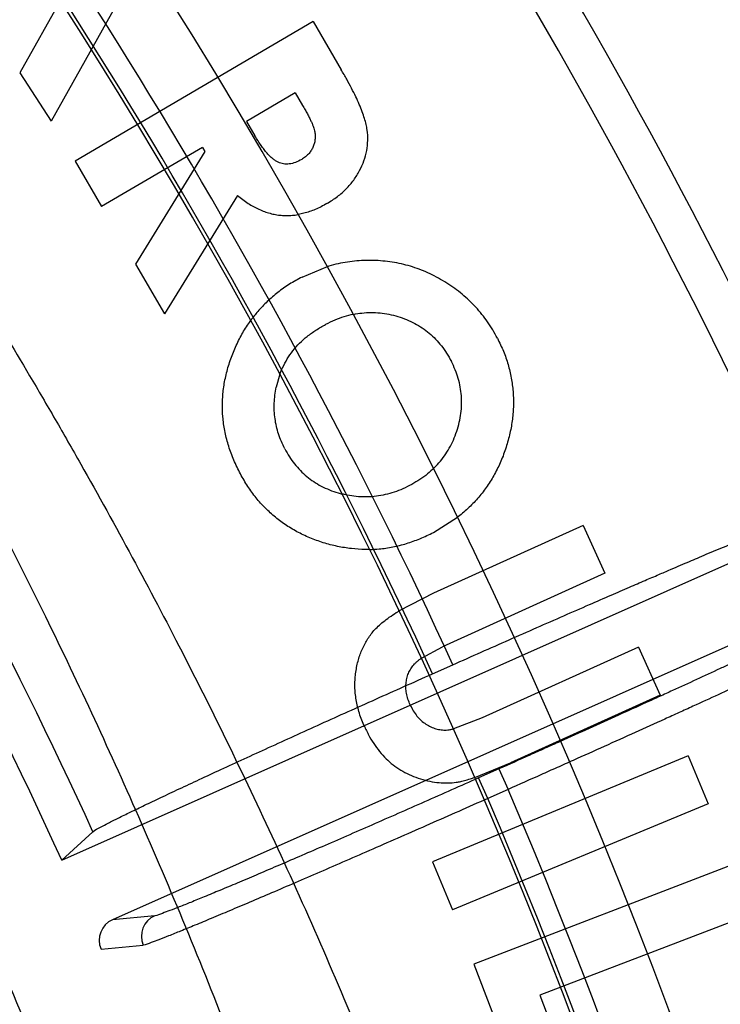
# Model space of a CAD drawing. Header units: millimetres. Extents: x 0 to 297, y 0 to 210.
# Tile 57 of 256: x 143.5594 to 143.6341, y 91.1829 to 91.2879. Entities that reach past the tile are written whole.
import ezdxf

# ---------------------------------------------------------------- set-up
doc = ezdxf.new("R2010")
doc.units = ezdxf.units.MM
doc.header["$LTSCALE"] = 16.335
doc.layers.get('0').update_dxf_attribs({"linetype": 'CONTINUOUS'})
doc.layers.add('01_GLOBAL', color=7, linetype='CONTINUOUS')
doc.layers.add('INTFCLR_144815', color=7, linetype='CONTINUOUS')

msp = doc.modelspace()

# ---------------------------------------------------------------- linework, layer by layer
at = {"color": 7, "linetype": 'Continuous'}
msp.add_circle((144.2368034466, 92.193132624), 3.04, dxfattribs=at)
at = {"color": 9, "linetype": 'Continuous'}
msp.add_arc((144.2368034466, 92.193132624), 3.001038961, 182.9674534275, 267.0325465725, dxfattribs=at)
at = {"layer": '01_GLOBAL', "color": 7, "linetype": 'Continuous'}
msp.add_circle((144.2368034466, 92.193132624), 3.08, dxfattribs=at)
at = {"layer": 'INTFCLR_144815', "color": 6, "linetype": 'Continuous'}
for p, q in [((143.5663217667, 91.29461713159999), (143.5594001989, 91.2822521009)), ((143.5699903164, 91.2900759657), (143.5627303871, 91.27708763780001)), ((143.5906533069, 91.28771971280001), (143.5652762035, 91.272825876)), ((143.5906533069, 91.28771971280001), (143.5936629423, 91.2825908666)), ((143.5594001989, 91.2822521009), (143.5627303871, 91.27708763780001)), ((143.5887596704, 91.280115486), (143.5835655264, 91.2770642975)), ((143.5887596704, 91.280115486), (143.5895432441, 91.2787857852)), ((143.5835655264, 91.2770642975), (143.5844618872, 91.27554463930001)), ((143.5788581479, 91.2743039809), (143.568107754, 91.2679938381)), ((143.5788581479, 91.2743039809), (143.5791252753, 91.2738528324)), ((143.5791252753, 91.2738528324), (143.5717288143, 91.26183209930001)), ((143.5652762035, 91.272825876), (143.568107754, 91.2679938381)), ((143.5825860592, 91.269181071), (143.5748215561, 91.256554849)), ((143.5717288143, 91.26183209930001), (143.5748215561, 91.256554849)), ((143.5894815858, 91.26046902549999), (143.5921899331, 91.26158512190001)), ((143.5871232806, 91.250093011), (143.5867390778, 91.2487213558)), ((143.5638472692, 91.1982329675), (143.6468619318, 91.23519347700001)), ((143.6034968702, 91.2332160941), (143.6060723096, 91.2348468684)), ((143.61945946, 91.23397501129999), (143.603514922, 91.22674476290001)), ((143.61945946, 91.23397501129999), (143.6217745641, 91.2288699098)), ((143.6217745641, 91.2288699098), (143.6044647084, 91.2210223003)), ((143.647903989, 91.2269003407), (143.5692735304, 91.1918918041)), ((143.603514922, 91.22674476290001), (143.599845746, 91.2248543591)), ((143.6022097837, 91.2198025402), (143.6044647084, 91.2210223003)), ((143.6253540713, 91.220974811), (143.6086853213, 91.21341807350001)), ((143.6253540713, 91.220974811), (143.6276691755, 91.21586970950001)), ((143.6034018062, 91.21813661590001), (143.6055703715, 91.2191021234)), ((143.6276691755, 91.21586970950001), (143.6117246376, 91.2086394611)), ((143.6086853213, 91.21341807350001), (143.6056295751, 91.21226083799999)), ((143.6306691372, 91.2093936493), (143.6033805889, 91.1980852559)), ((143.6306691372, 91.2093936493), (143.6328061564, 91.2042410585)), ((143.6079035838, 91.2070810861), (143.6117246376, 91.2086394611)), ((143.6328061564, 91.2042410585), (143.6055176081, 91.1929326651)), ((143.5671834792, 91.2012868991), (143.5638472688, 91.1982329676)), ((143.6033805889, 91.1980852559), (143.6055176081, 91.1929326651)), ((143.6353659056, 91.1977448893), (143.6078042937, 91.1871666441)), ((143.6373842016, 91.1924973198), (143.6148270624, 91.183841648)), ((143.6078042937, 91.1871666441), (143.6127550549, 91.17427329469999)), ((143.6148267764, 91.1838423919), (143.6177592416, 91.17619661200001))]:
    msp.add_line(p, q, dxfattribs=at)
at = {"layer": 'INTFCLR_144815', "color": 9, "linetype": 'Continuous'}
for p, q in [((143.610484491, 91.2079923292), (143.6083158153, 91.2070267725)), ((143.610484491, 91.2079923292), (143.6114605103, 91.205800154)), ((143.6092918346, 91.2048345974), (143.6083158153, 91.2070267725)), ((143.6114605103, 91.205800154), (143.6092918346, 91.2048345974)), ((143.5737652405, 91.1923246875), (143.5692735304, 91.19189180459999)), ((143.5680440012, 91.1887504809), (143.572537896, 91.18918942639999))]:
    msp.add_line(p, q, dxfattribs=at)
at = {"layer": 'INTFCLR_144815', "color": 6, "linetype": 'Continuous'}
for radius in [0.5104906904, 0.4864760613]:
    msp.add_circle((143.076579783, 90.97690896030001), radius, dxfattribs=at)
for centre, radius, start, end in [((143.076579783, 90.97690896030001), 0.7037433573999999, 313.9937911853, 154.5150993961), ((143.076579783, 90.97690896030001), 0.6797433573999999, 312.9543589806, 154.5144414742), ((143.076579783, 90.97690896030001), 0.6572577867, 282.2440355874, 71.2863570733), ((143.076579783, 90.97690896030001), 0.6260452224, 24.36608327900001, 38.4121773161), ((143.076579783, 90.97690896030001), 0.5351765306, 24.4282423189, 38.31805207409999), ((143.5747454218, 91.19013327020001), 0.0024007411, 114.0981032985, 203.1494840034), ((143.5702483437, 91.1896987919), 0.0023998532, 113.965568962, 203.2774524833)]:
    msp.add_arc(centre, radius, start, end, dxfattribs=at)
at = {"layer": 'INTFCLR_144815', "color": 9, "linetype": 'Continuous'}
for centre, radius, start, end in [((143.076579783, 90.97690896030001), 0.6528896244, 292.4997540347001, 54.0964566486), ((143.0765826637, 90.97691030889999), 0.5889741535, 292.4997540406, 54.09645665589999), ((143.0766003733, 90.97691387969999), 0.5790161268, 311.2505121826, 48.7494878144), ((143.076579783, 90.97690896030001), 0.6740282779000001, 323.9261481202, 36.0738518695), ((143.0765797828, 90.9769089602), 0.6217428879, 24.5006713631, 38.2755229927), ((143.0765797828, 90.9769089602), 0.5817977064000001, 24.6002115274, 38.16750630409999), ((143.0765797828, 90.9769089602), 0.579424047, 24.6026704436, 38.1640956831), ((143.0765797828, 90.9769089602), 0.5394788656, 24.5770200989, 38.17193960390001), ((143.0765797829, 90.97690896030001), 0.5794240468, 339.8359043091, 23.1640956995), ((143.0765797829, 90.97690896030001), 0.5817977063, 339.8324937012, 23.1675062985)]:
    msp.add_arc(centre, radius, start, end, dxfattribs=at)
at = {"layer": 'INTFCLR_144815', "color": 6, "linetype": 'Continuous'}
for points, knots in [([(143.559959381, 90.9769089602), (143.559959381, 90.97942306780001), (143.5599220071, 90.98445191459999), (143.5597537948, 90.991994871), (143.5594733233, 90.9995378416), (143.5590804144, 91.0070808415), (143.5585748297, 91.01462372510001), (143.5579562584, 91.0221664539), (143.5572243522, 91.02970866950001), (143.5563786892, 91.0372501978), (143.5554188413, 91.0447904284), (143.5543443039, 91.05232900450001), (143.5531546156, 91.0598649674), (143.5518492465, 91.0673976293), (143.5504277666, 91.0749256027), (143.5488896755, 91.0824478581), (143.5472346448, 91.08996252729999), (143.5454623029, 91.097468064), (143.5435725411, 91.1049619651), (143.5415652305, 91.1124420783), (143.5394406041, 91.11990520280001), (143.5371989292, 91.1273484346), (143.5348409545, 91.13476773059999), (143.5323675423, 91.1421592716), (143.529780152, 91.1495180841), (143.5270804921, 91.1568392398), (143.5242709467, 91.1641167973), (143.5213543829, 91.17134449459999), (143.5183344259, 91.17851521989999), (143.5152154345, 91.1856212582), (143.5120026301, 91.19265416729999), (143.5087022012, 91.19960473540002), (143.505321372, 91.2064630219), (143.5018684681, 91.2132183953), (143.4983529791, 91.2198595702), (143.4947855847, 91.22637469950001), (143.4911781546, 91.2327514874), (143.4875436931, 91.2389773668), (143.4838962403, 91.24503970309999), (143.4802507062, 91.2509260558), (143.4766226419, 91.2566244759), (143.473027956, 91.2621238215), (143.4694825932, 91.2674140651), (143.4660021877, 91.2724865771), (143.4626017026, 91.2773343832), (143.459295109, 91.2819523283), (143.4560950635, 91.2863372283), (143.4530128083, 91.2904877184), (143.4500581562, 91.2944040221), (143.4472396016, 91.29808760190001), (143.4445638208, 91.3015416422), (143.4420354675, 91.3047711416), (143.4396569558, 91.3077830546), (143.4374291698, 91.31058532), (143.4353519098, 91.3131862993), (143.4334244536, 91.3155941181), (143.4316455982, 91.3178166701), (143.4300138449, 91.3198614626), (143.4285275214, 91.32173548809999), (143.4271849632, 91.3234451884), (143.4259844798, 91.3249961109), (143.4249241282, 91.3263946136), (143.4240021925, 91.3276429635), (143.4232155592, 91.32875491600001), (143.422565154, 91.3297078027), (143.4220400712, 91.3305844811), (143.4215107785, 91.33140008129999), (143.4211293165, 91.33289918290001), (143.4216624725, 91.3329088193)], [0, 0, 0, 0, 0.0193232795, 0.0386507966, 0.0579870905, 0.0773359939, 0.09670230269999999, 0.1160891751, 0.1355014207, 0.154941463, 0.1744140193, 0.1939206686, 0.213465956, 0.2330500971, 0.2526769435, 0.2723457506, 0.2920596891, 0.3118161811, 0.3316171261, 0.3514582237, 0.3713396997, 0.3912550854, 0.4112023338, 0.4311723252, 0.4511600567, 0.471153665, 0.4911437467, 0.5111161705, 0.5310553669, 0.5509435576, 0.5707599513, 0.5904809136, 0.6100798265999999, 0.6295269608, 0.6487896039, 0.6678319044, 0.6866152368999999, 0.7050985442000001, 0.7232388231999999, 0.7409918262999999, 0.758313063, 0.7751587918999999, 0.7914870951, 0.8072590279, 0.8224396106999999, 0.8369988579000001, 0.8509122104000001, 0.8641615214, 0.8767332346, 0.8886179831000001, 0.8998102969, 0.9103147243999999, 0.9201416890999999, 0.9293075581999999, 0.9378296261, 0.9457257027, 0.9530130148, 0.9597096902, 0.9658325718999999, 0.9713969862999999, 0.9764171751, 0.9809076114, 0.9848822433, 0.9883555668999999, 0.9913411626, 0.9938520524, 0.9959015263, 1, 1, 1, 1]), ([(143.433067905, 90.62090910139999), (143.4328265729, 90.6209135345), (143.4324756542, 90.62173267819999), (143.4330197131, 90.6224610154), (143.4334366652, 90.6233453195), (143.4339703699, 90.62419814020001), (143.4346161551, 90.625198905), (143.4354019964, 90.62633936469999), (143.4363208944, 90.62762784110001), (143.4373778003, 90.629067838), (143.4385738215, 90.6306651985), (143.4399109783, 90.6324252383), (143.441391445, 90.63435475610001), (143.4430186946, 90.6364625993), (143.4447956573, 90.638757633), (143.4467226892, 90.6412461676), (143.4487964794, 90.6439306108), (143.4510117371, 90.6468115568), (143.4533657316, 90.6498936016), (143.4558612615, 90.6531893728), (143.4585019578, 90.6567137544), (143.461284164, 90.6604731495), (143.4641988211, 90.6644674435), (143.4672349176, 90.66869431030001), (143.4703835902, 90.673154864), (143.473633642, 90.6778472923), (143.4769725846, 90.6827680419), (143.4803867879, 90.68791175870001), (143.4838617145, 90.69327133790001), (143.4873822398, 90.69883811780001), (143.4909329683, 90.704602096), (143.4944985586, 90.7105522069), (143.4980640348, 90.7166766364), (143.5016150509, 90.7229631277), (143.5051380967, 90.72939925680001), (143.508620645, 90.7359726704), (143.5120512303, 90.7426712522), (143.5154195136, 90.7494833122), (143.5187162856, 90.75639770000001), (143.5219334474, 90.7634039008), (143.5250639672, 90.77049210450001), (143.5281017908, 90.777653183), (143.5310417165, 90.78487857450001), (143.5338798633, 90.7921616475), (143.5366072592, 90.7994810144), (143.5392210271, 90.8068281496), (143.5417223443, 90.8142048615), (143.5441140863, 90.8216202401), (143.5463966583, 90.8290768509), (143.5485670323, 90.8365654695), (143.5506238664, 90.84408177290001), (143.5525648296, 90.8516162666), (143.5543887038, 90.8591617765), (143.5560958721, 90.86671694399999), (143.5576869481, 90.8742815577), (143.5591625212, 90.881855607), (143.5605229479, 90.88943824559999), (143.5617683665, 90.89702739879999), (143.5628989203, 90.9046205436), (143.5639149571, 90.91221615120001), (143.5648169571, 90.91981379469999), (143.5656053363, 90.9274129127), (143.5662804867, 90.9350130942), (143.5668427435, 90.942613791), (143.5672924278, 90.9502149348), (143.5676297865, 90.9578162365), (143.5678550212, 90.9654177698), (143.5679682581, 90.97301929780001), (143.5679695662, 90.9806209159), (143.567858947, 90.9882224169), (143.5676363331, 90.99582392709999), (143.5673015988, 91.00342523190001), (143.5668545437, 91.01102638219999), (143.5662949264, 91.0186270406), (143.5656224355, 91.0262270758), (143.5648367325, 91.0338260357), (143.5639374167, 91.0414235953), (143.5629240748, 91.0490191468), (143.5617962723, 91.05661196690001), (143.5605535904, 91.0642010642), (143.5591956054, 91.07178539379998), (143.5577218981, 91.0793638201), (143.5561322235, 91.0869343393), (143.5544265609, 91.09449419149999), (143.5526049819, 91.10204067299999), (143.5506674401, 91.10957186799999), (143.5486137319, 91.117086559), (143.5464439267, 91.1245825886), (143.5441586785, 91.13205611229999), (143.5417591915, 91.139502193), (143.5392470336, 91.1469155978), (143.5366239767, 91.1542912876), (143.5338923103, 91.16162359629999), (143.5310549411, 91.16890614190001), (143.5281154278, 91.1761319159), (143.525078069, 91.1832932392), (143.5219479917, 91.1903817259), (143.5187312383, 91.19738826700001), (143.5154348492, 91.20430302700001), (143.512066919, 91.2111154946), (143.5086366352, 91.2178145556), (143.5051543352, 91.2243885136), (143.5016314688, 91.2308252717), (143.4980805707, 91.2371124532), (143.4945151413, 91.2432376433), (143.4909495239, 91.24918858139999), (143.4873986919, 91.2549534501), (143.4838779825, 91.2605211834), (143.480402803, 91.2658817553), (143.4769882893, 91.27102648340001), (143.4736489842, 91.2759482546), (143.4703985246, 91.28064170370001), (143.4672493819, 91.28510330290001), (143.464212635, 91.2893314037), (143.4612978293, 91.29332617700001), (143.4585129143, 91.29708947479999), (143.4558642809, 91.3006245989), (143.4533568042, 91.30393610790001), (143.450993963, 91.30702956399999), (143.4487779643, 91.3099113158), (143.4467099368, 91.3125882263), (143.444790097, 91.3150674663), (143.4430178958, 91.31735635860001), (143.4413922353, 91.31946213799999), (143.4399116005, 91.32139186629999), (143.4385741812, 91.323152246), (143.4373781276, 91.32474964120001), (143.4363211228, 91.32618976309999), (143.4354021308, 91.3274783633), (143.4346162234, 91.32861891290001), (143.4339704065, 91.32961972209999), (143.4334366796, 91.3304725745), (143.4330197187, 91.3313568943), (143.4324756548, 91.33208523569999), (143.4328265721, 91.33290438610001), (143.433067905, 91.3329088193)], [0, 0, 0, 0, 0.0009310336, 0.002365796, 0.0034193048, 0.0047077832, 0.006237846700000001, 0.0080159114, 0.0100484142, 0.0123424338, 0.0149055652, 0.0177455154, 0.0208683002, 0.0242865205, 0.0280168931, 0.0320641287, 0.03642688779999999, 0.0411013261, 0.0460820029, 0.0513859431, 0.0570470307, 0.0630689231, 0.0694259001, 0.0761196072, 0.0831428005, 0.0904858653, 0.0981365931, 0.1060799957, 0.1142989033, 0.1227742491, 0.1314855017, 0.1404113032, 0.1495299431, 0.1588198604, 0.1682601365, 0.1778307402, 0.1875127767, 0.1972886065, 0.2071421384, 0.2170587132, 0.2270251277, 0.2370298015, 0.2470622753, 0.2571128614, 0.2671789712, 0.2771901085, 0.2871913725, 0.2972229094, 0.3072428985, 0.3172696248, 0.3272959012, 0.3372999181, 0.3472797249, 0.3572378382, 0.3671756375, 0.3770956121, 0.3870009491, 0.3968896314, 0.4067592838, 0.416611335, 0.4264476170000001, 0.4362699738, 0.4460792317, 0.4558777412, 0.465666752, 0.475448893, 0.4852256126, 0.4949995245, 0.5047720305, 0.5145458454, 0.5243224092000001, 0.5341044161, 0.5438932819, 0.5536914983, 0.5635002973, 0.5733219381, 0.5831577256, 0.5930094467, 0.6028783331, 0.6127653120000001, 0.6226711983, 0.6325970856, 0.6425436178, 0.6525082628, 0.6624891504, 0.6724871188, 0.6825027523, 0.6925369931, 0.7025869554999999, 0.7126463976, 0.7227116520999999, 0.7327783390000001, 0.742840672, 0.7528920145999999, 0.7629245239, 0.772929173, 0.7828957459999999, 0.7928124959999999, 0.8026662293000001, 0.8124423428, 0.8221246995, 0.8316958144, 0.8411366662, 0.8504272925, 0.8595467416, 0.8684734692, 0.8771857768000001, 0.8856622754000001, 0.8938824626, 0.9018271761, 0.9094792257, 0.9168237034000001, 0.923848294, 0.9305435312, 0.93690291, 0.9429227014, 0.9486018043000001, 0.9539413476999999, 0.9589446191, 0.9636165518, 0.9679634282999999, 0.9719924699, 0.9757115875, 0.9791292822, 0.9822538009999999, 0.9850935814, 0.9876568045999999, 0.9899510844, 0.9919838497, 0.9937619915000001, 0.9952921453, 0.9965806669, 0.997634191, 0.9990689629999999, 1, 1, 1, 1]), ([(143.4446760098, 91.3209089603), (143.4444338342, 91.3209089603), (143.4440805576, 91.32008333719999), (143.4445966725, 91.319342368), (143.4449904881, 91.3184389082), (143.4454977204, 91.3175675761), (143.4461122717, 91.3165448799), (143.4468609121, 91.3153794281), (143.4477365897, 91.3140630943), (143.4487436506, 91.31259278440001), (143.4498827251, 91.31096304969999), (143.4511555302, 91.3091686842), (143.4525633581, 91.3072037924), (143.4541073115, 91.30506236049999), (143.455788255, 91.3027379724), (143.4576064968, 91.30022429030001), (143.4595619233, 91.2975147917), (143.4616535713, 91.2946033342), (143.4638797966, 91.2914838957), (143.4662378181, 91.28815120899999), (143.4687238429, 91.2846006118), (143.4713327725, 91.2808285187), (143.4740582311, 91.27683247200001), (143.4768924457, 91.2726114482), (143.4798262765, 91.2681659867), (143.4828493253, 91.2634982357), (143.4859500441, 91.2586120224), (143.4891159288, 91.25351281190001), (143.492333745, 91.2482076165), (143.4955897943, 91.2427048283), (143.4988701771, 91.2370140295), (143.5021610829, 91.2311457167), (143.5054490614, 91.2251109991), (143.5087212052, 91.218921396), (143.5119653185, 91.2125886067), (143.5151700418, 91.20612431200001), (143.5183249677, 91.1995399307), (143.5214206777, 91.1928464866), (143.5244487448, 91.1860545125), (143.5274017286, 91.1791739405), (143.5302731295, 91.1722140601), (143.5330572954, 91.16518358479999), (143.5357494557, 91.15809040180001), (143.5383454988, 91.1509419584), (143.5408421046, 91.1437447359), (143.5432363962, 91.13650504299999), (143.5455261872, 91.1292281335), (143.547709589, 91.1219192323), (143.5497852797, 91.1145825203), (143.551752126, 91.1072222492), (143.5536094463, 91.09984166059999), (143.5553566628, 91.0924441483), (143.5569935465, 91.0850321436), (143.5585198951, 91.077608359), (143.559935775, 91.07017457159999), (143.5612412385, 91.0627328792), (143.562436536, 91.05528445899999), (143.5635218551, 91.0478309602), (143.5644975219, 91.0403731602), (143.5653637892, 91.03291231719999), (143.5661210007, 91.02544880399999), (143.5667694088, 91.01798358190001), (143.5673093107, 91.0105167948), (143.5677409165, 91.0030491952), (143.5680644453, 90.9955807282), (143.5682800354, 90.9881119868), (143.5683878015, 90.980642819), (143.5683877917, 90.97317374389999), (143.5682800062, 90.9657045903), (143.5680643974, 90.9582358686), (143.5677408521, 90.9507674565), (143.5673092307, 90.9432999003), (143.5667693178, 90.9358331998), (143.5661208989, 90.9283680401), (143.5653636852, 90.9209046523), (143.5644974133, 90.91344388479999), (143.5635217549, 90.9059862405), (143.5624364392, 90.8985328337), (143.5612411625, 90.8910845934), (143.5599357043, 90.88364296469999), (143.5585198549, 90.87620936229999), (143.5569935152, 90.86878563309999), (143.555356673, 90.8613738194), (143.5536094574, 90.8539763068), (143.551752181, 90.8465958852), (143.5497853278, 90.83923557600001), (143.5477096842, 90.8318990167), (143.545526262, 90.8245900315), (143.5432365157, 90.8173132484), (143.540842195, 90.81007345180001), (143.5383456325, 90.8028763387), (143.5357495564, 90.79572779), (143.5330574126, 90.7886346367), (143.5302732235, 90.78160409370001), (143.5274018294, 90.7746442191), (143.5244488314, 90.7677636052), (143.5214207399, 90.7609715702), (143.5183250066, 90.754278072), (143.5151700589, 90.7476936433), (143.5119653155, 90.74122930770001), (143.5087211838, 90.7348964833), (143.5054490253, 90.7287068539), (143.5021610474, 90.7226721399), (143.4988701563, 90.716803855), (143.4955897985, 90.7111130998), (143.4923337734, 90.7056103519), (143.4891159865, 90.7003052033), (143.4859501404, 90.69520605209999), (143.4828494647, 90.69031990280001), (143.4798264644, 90.6856522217), (143.4768926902, 90.68120684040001), (143.4740585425, 90.6769859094), (143.4713331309, 90.67298992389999), (143.4687242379, 90.6692178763), (143.4662382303, 90.66566729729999), (143.463880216, 90.66233461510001), (143.4616539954, 90.65921517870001), (143.4595623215, 90.6563036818), (143.4576068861, 90.653594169), (143.4557885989, 90.6510804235), (143.454107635, 90.6487560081), (143.4525636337, 90.64661451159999), (143.4511557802, 90.64464958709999), (143.449882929, 90.6428551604), (143.4487438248, 90.641225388), (143.4477367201, 90.6397550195), (143.4468610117, 90.63843864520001), (143.4461123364, 90.63727314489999), (143.4454977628, 90.63625041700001), (143.4449905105, 90.6353790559), (143.4445966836, 90.6344755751), (143.4440805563, 90.63373459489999), (143.4444338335, 90.6329089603), (143.4446760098, 90.6329089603)], [0, 0, 0, 0, 0.0009746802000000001, 0.0024840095, 0.0035885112, 0.0049370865, 0.0065361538, 0.0083919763, 0.0105107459, 0.0128992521, 0.015564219, 0.0185131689, 0.0217532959, 0.0252926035, 0.0291382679, 0.0332981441, 0.0377785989, 0.04258641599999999, 0.0477262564, 0.0532026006, 0.0590172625, 0.0651707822, 0.071661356, 0.0784844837, 0.0856331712, 0.0930977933, 0.1008661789, 0.1089237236, 0.1172537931, 0.1258380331, 0.1346568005, 0.1436896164, 0.1529158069, 0.1623149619, 0.1718668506, 0.1815521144, 0.1913525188, 0.2012510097, 0.2112318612, 0.2212807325, 0.231384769, 0.2415324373, 0.2517131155, 0.2619185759, 0.2721400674, 0.2823718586, 0.2926070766, 0.3028419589, 0.3130713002, 0.3232929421, 0.3335030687, 0.3437008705, 0.3538836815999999, 0.3640517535, 0.374203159, 0.3843390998, 0.3944585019, 0.404563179, 0.4146523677, 0.4247285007, 0.4347913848, 0.4448437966, 0.4548857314, 0.4649202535, 0.4749476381, 0.4849710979, 0.4949910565, 0.5050107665, 0.5150307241, 0.5250541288, 0.5350814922, 0.5451158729, 0.5551577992, 0.5652100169, 0.5752728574, 0.5853487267, 0.5954379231, 0.6055422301, 0.6156616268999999, 0.6257972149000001, 0.6359487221, 0.6461162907, 0.656299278, 0.6664966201, 0.6767070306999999, 0.6869281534, 0.6971578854, 0.7073922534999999, 0.7176279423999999, 0.7278592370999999, 0.7380811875, 0.7482862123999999, 0.758467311, 0.768614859, 0.7787188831, 0.7887678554, 0.7987487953, 0.8086473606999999, 0.8184478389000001, 0.8281331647, 0.8376851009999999, 0.8470843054, 0.8563105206, 0.8653432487, 0.874161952, 0.8827461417, 0.8910761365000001, 0.8991335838, 0.9069018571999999, 0.914366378, 0.9215149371, 0.9283378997, 0.9348283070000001, 0.9409818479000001, 0.9467964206, 0.9522727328, 0.9574126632, 0.9622204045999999, 0.9667010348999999, 0.970860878, 0.9747067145, 0.97824602, 0.9814863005, 0.9844352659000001, 0.9871003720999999, 0.9894889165, 0.9916078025, 0.9934636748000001, 0.9950628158, 0.9964114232, 0.9975159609, 0.9990253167, 1, 1, 1, 1]), ([(143.5694155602, 90.9769089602), (143.5694155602, 90.97959183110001), (143.5693739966, 90.98495819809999), (143.5691869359, 90.9930070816), (143.5688750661, 91.00105527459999), (143.5684382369, 91.0091023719), (143.5678762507, 91.0171478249), (143.5671888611, 91.0251910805), (143.5663758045, 91.0332312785), (143.5654367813, 91.0412676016), (143.5643715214, 91.0492987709), (143.5631797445, 91.0573235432), (143.5618612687, 91.06534005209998), (143.5604159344, 91.07334648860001), (143.5588437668, 91.0813402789), (143.5571448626, 91.0893188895), (143.5553196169, 91.09727886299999), (143.5533685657, 91.10521674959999), (143.5512926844, 91.1131280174), (143.5490931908, 91.1210080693), (143.5467718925, 91.1288511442), (143.5443309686, 91.13665132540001), (143.5417733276, 91.14440155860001), (143.5391024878, 91.1520942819), (143.5363228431, 91.1597208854), (143.5334396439, 91.1672720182), (143.5304591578, 91.1747373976), (143.5273887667, 91.1821058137), (143.5242370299, 91.1893652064), (143.5210137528, 91.19650271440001), (143.5177300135, 91.2035047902), (143.5143981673, 91.210357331), (143.5110317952, 91.2170458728), (143.5076455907, 91.223555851), (143.5042551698, 91.2298729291), (143.5008768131, 91.2359833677), (143.4975271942, 91.2418743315), (143.4942230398, 91.2475342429), (143.4909807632, 91.25295311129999), (143.4878160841, 91.2581228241), (143.4847436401, 91.2630374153), (143.4817769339, 91.26769278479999), (143.4789282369, 91.2720865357), (143.4762085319, 91.27621779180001), (143.4736266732, 91.2800882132), (143.4711891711, 91.2837020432), (143.4689002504, 91.2870658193), (143.4667626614, 91.2901870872), (143.4647780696, 91.2930738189), (143.4629473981, 91.295733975), (143.4612709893, 91.2981752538), (143.4597487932, 91.3004051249), (143.4583804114, 91.30243004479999), (143.4571653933, 91.3042575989), (143.4561024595, 91.3058896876), (143.455191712, 91.30734429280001), (143.4544278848, 91.3085889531), (143.4536895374, 91.3099879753), (143.4530002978, 91.31095476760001), (143.4527707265, 91.3127544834), (143.4532213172, 91.3127623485)], [0, 0, 0, 0, 0.02225245, 0.0445093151, 0.0667750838, 0.0890537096, 0.1113496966, 0.1336661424, 0.1560071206, 0.1783746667, 0.2007723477, 0.2232005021, 0.2456615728, 0.2681539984, 0.2906786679, 0.3132316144, 0.3358115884, 0.3584115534, 0.3810274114, 0.4036483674, 0.4262663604, 0.4488666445, 0.4714362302, 0.493956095, 0.516405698, 0.5387611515, 0.5609948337, 0.5830754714, 0.6049679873, 0.6266337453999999, 0.648030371, 0.6691122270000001, 0.6898308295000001, 0.7101353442, 0.7299737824, 0.7492942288, 0.7680459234, 0.7861801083, 0.8036519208, 0.8204214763, 0.8364545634, 0.8517244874, 0.8662078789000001, 0.8798864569, 0.8927486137, 0.9047971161, 0.9160413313, 0.9264952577, 0.9361748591, 0.945097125, 0.9532791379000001, 0.9607380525, 0.9674902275, 0.9735510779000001, 0.9789355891, 0.9836595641, 0.9877384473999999, 0.9911880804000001, 0.9962621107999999, 1, 1, 1, 1]), ([(143.5930281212, 90.97690896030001), (143.5930281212, 90.9820085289), (143.5928685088, 90.9922131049), (143.5921514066, 91.0075149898), (143.5909537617, 91.0228121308), (143.5892730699, 91.03810039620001), (143.587105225, 91.0533740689), (143.5844474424, 91.0686241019), (143.5812950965, 91.0838367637), (143.5776467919, 91.09899444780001), (143.5735011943, 91.1140731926), (143.568862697, 91.12904306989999), (143.5637381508, 91.1438649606), (143.5581444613, 91.158491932), (143.5521047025, 91.1728646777), (143.5456576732, 91.18691624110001), (143.5388523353, 91.2005649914), (143.5317590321, 91.21372141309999), (143.5244638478, 91.2262875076), (143.5170689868, 91.2381628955), (143.5096913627, 91.2492533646), (143.5024534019, 91.25947473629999), (143.4954774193, 91.26876491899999), (143.4888706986, 91.27708451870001), (143.4827284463, 91.28442708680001), (143.4771157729, 91.29080575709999), (143.4720785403, 91.2962589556), (143.4676404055, 91.30083056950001), (143.463808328, 91.3045873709), (143.4605811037, 91.307548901), (143.4579441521, 91.30986106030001), (143.4556445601, 91.3115135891), (143.4541253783, 91.31277812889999), (143.4532213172, 91.3127623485)], [0, 0, 0, 0, 0.0408499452, 0.0817377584, 0.1226908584, 0.1637418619, 0.2049215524, 0.2462459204, 0.2877224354, 0.329349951, 0.3711123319, 0.4129705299, 0.4548685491, 0.4967167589, 0.5383929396, 0.579731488, 0.6205367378, 0.6605415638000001, 0.6994421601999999, 0.7369113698, 0.7725873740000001, 0.8061275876, 0.8372253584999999, 0.8656390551, 0.8912193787, 0.9139002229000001, 0.9336943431, 0.9506758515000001, 0.9649483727, 0.9766362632, 0.9858655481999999, 0.9927569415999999, 1, 1, 1, 1]), ([(143.592137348, 91.2683143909), (143.5923307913, 91.26843278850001), (143.5927106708, 91.2686652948), (143.5932471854, 91.2690489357), (143.5937470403, 91.269448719), (143.5942000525, 91.2698809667), (143.5946166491, 91.27033286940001), (143.5949970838, 91.2708045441), (143.5953309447, 91.2713031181), (143.5957225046, 91.2719818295), (143.5961060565, 91.27286350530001), (143.5964042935, 91.273951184), (143.5965168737, 91.2750557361), (143.5964682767, 91.27599030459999), (143.5963269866, 91.2767701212), (143.5961417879, 91.27741862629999), (143.5958986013, 91.278132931), (143.5955805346, 91.27890462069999), (143.5952067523, 91.2797432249), (143.5947502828, 91.2806356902), (143.5942366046, 91.28159721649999), (143.5938588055, 91.2822516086), (143.5936629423, 91.2825908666)], [0, 0, 0, 0, 0.0411553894, 0.0808199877, 0.119636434, 0.1572374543, 0.1943481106, 0.2311445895, 0.2671059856, 0.303146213, 0.3732754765, 0.4409712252, 0.5070517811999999, 0.5739530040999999, 0.6100933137, 0.650698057, 0.6962441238, 0.7469996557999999, 0.8021394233, 0.8628553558, 0.928899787, 1, 1, 1, 1]), ([(143.5895432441, 91.2787857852), (143.5896327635, 91.2786297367), (143.5898042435, 91.27833081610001), (143.59004347, 91.2778963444), (143.590250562, 91.2774941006), (143.5904282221, 91.27712582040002), (143.59058164, 91.276793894), (143.590691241, 91.2764880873), (143.5907852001, 91.2762190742), (143.5908535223, 91.2759038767), (143.5908987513, 91.27553756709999), (143.5908674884, 91.27511042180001), (143.5907978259, 91.27469136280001), (143.5906430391, 91.2742933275), (143.5904384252, 91.273913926), (143.5901586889, 91.2735793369), (143.5898376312, 91.27326478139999), (143.5895804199, 91.27310425), (143.5894482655, 91.2730217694)], [0, 0, 0, 0, 0.08190831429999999, 0.1569004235, 0.2258007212, 0.2878522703, 0.3431022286, 0.3921334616, 0.435722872, 0.4726600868, 0.5388200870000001, 0.6028859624, 0.6670278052, 0.7314537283, 0.7963816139, 0.8623696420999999, 0.9292859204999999, 1, 1, 1, 1]), ([(143.5894482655, 91.2730217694), (143.589224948, 91.27290306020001), (143.5888049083, 91.2726797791), (143.5881401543, 91.27251047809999), (143.587506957, 91.27251148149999), (143.5870067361, 91.2726593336), (143.5866331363, 91.27287395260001), (143.5863417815, 91.2730905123), (143.5860430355, 91.2733601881), (143.5857409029, 91.2736909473), (143.5854300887, 91.2740751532), (143.5851066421, 91.2745111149), (143.5847804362, 91.2750049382), (143.5845710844, 91.2753596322), (143.5844618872, 91.27554463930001)], [0, 0, 0, 0, 0.1174926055, 0.2209928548, 0.3159311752, 0.4092449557, 0.4600047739, 0.5160461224, 0.5780463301, 0.6471790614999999, 0.7244800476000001, 0.8081711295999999, 0.8999427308, 1, 1, 1, 1]), ([(143.5825860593, 91.269181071), (143.5827740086, 91.2690280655), (143.58314292, 91.26872774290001), (143.5837208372, 91.2683297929), (143.5843010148, 91.2679865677), (143.5848832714, 91.2676913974), (143.5854671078, 91.26744614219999), (143.5860607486, 91.2672638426), (143.586652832, 91.2671231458), (143.5872517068, 91.2670469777), (143.5878514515, 91.2670246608), (143.5884550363, 91.2670475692), (143.5888656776, 91.2670985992), (143.5890752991, 91.2671364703), (143.5890847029, 91.2671381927)], [0, 0, 0, 0, 0.1031484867, 0.2024622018, 0.298395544, 0.3899454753, 0.4802151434, 0.567608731, 0.6540510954, 0.7390028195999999, 0.8241548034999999, 0.9093067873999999, 0.9959295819, 1, 1, 1, 1]), ([(143.592137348, 91.2683143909), (143.5919308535, 91.26819917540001), (143.5915256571, 91.2679730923), (143.5909062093, 91.2676809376), (143.5902904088, 91.26744028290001), (143.5896816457, 91.2672685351), (143.5892806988, 91.2671740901), (143.5890847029, 91.2671381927)], [0, 0, 0, 0, 0.2157147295, 0.4232889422, 0.6244749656, 0.818173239, 1, 1, 1, 1]), ([(143.6103115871, 91.2539392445), (143.6101497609, 91.2542405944), (143.6098281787, 91.2548394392), (143.6092712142, 91.25568705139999), (143.6086702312, 91.2564933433), (143.6080173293, 91.2572527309), (143.6073134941, 91.25796662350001), (143.6065656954, 91.25863868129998), (143.6057674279, 91.25926473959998), (143.6049209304, 91.2598373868), (143.6040406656, 91.26035482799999), (143.6031420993, 91.2608236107), (143.6022208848, 91.26122036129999), (143.6012810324, 91.2615538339), (143.6003213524, 91.2618230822), (143.5993426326, 91.2620214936), (143.5983460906, 91.2621674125), (143.5973345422, 91.2622426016), (143.5963193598, 91.26225522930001), (143.5953101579, 91.2622009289), (143.5943099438, 91.262084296), (143.5933217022, 91.2618911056), (143.5926167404, 91.2617128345), (143.5922427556, 91.26160122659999), (143.5921898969, 91.2615851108)], [0, 0, 0, 0, 0.0480730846, 0.09553119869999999, 0.142438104, 0.1893928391, 0.2362155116, 0.2833027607, 0.3306653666, 0.3787392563, 0.4268831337, 0.4741672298, 0.5211466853, 0.567783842, 0.6142930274, 0.6611627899, 0.708101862, 0.7558137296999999, 0.8036697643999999, 0.8507545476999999, 0.8978245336, 0.9451315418, 0.992231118, 1, 1, 1, 1]), ([(143.5894815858, 91.26046902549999), (143.5890269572, 91.26022075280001), (143.5881296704, 91.2597307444), (143.5868909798, 91.2588468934), (143.5857603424, 91.2578749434), (143.584801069, 91.25686516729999), (143.5842473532, 91.25616252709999), (143.5840093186, 91.2558344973)], [0, 0, 0, 0, 0.2146150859, 0.4235794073, 0.62949851, 0.83203111, 1, 1, 1, 1]), ([(143.5949724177, 91.25648634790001), (143.5949526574, 91.25648228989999), (143.5946063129, 91.25641002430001), (143.593929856, 91.25622911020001), (143.5929523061, 91.25587530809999), (143.5923203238, 91.2555639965), (143.5919985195, 91.25540547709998)], [0, 0, 0, 0, 0.0190669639, 0.3344124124, 0.6610839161, 1, 1, 1, 1]), ([(143.5949723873, 91.2564863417), (143.5952707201, 91.25654760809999), (143.5958898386, 91.2566442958), (143.5968359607, 91.2567050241), (143.5978010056, 91.2566627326), (143.5987638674, 91.2565190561), (143.5997104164, 91.25627443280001), (143.6006307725, 91.2559519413), (143.6014961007, 91.2555408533), (143.6023075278, 91.2550592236), (143.6030486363, 91.25448984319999), (143.6037403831, 91.25385453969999), (143.604353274, 91.2531268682), (143.6049286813, 91.2523383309), (143.6052426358, 91.251758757), (143.605402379, 91.2514638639)], [0, 0, 0, 0, 0.0733823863, 0.1507812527, 0.2281051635, 0.3057284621, 0.3849537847, 0.4633829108, 0.5403885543, 0.6154638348, 0.6903328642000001, 0.765238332, 0.8413230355, 0.9192635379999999, 1, 1, 1, 1]), ([(143.582815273, 91.2396390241), (143.5825786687, 91.24012774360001), (143.5821139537, 91.2410876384), (143.5815820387, 91.2425741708), (143.5812206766, 91.244065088), (143.5810049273, 91.24555820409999), (143.5809690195, 91.24705708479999), (143.5810773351, 91.24856015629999), (143.5813649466, 91.2500641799), (143.5817945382, 91.2515545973), (143.5823625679, 91.2529966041), (143.5830375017, 91.25436634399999), (143.5836200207, 91.25528967), (143.583958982, 91.2557651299), (143.5840093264, 91.2558345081)], [0, 0, 0, 0, 0.0950410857, 0.1866703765, 0.2758417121, 0.3633163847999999, 0.4503265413, 0.5378972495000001, 0.6267258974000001, 0.7179717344, 0.8091537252, 0.8977956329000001, 0.9849953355, 1, 1, 1, 1]), ([(143.5871232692, 91.250092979), (143.5872082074, 91.2503323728), (143.587437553, 91.2508968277), (143.5878916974, 91.2517456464), (143.5884923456, 91.2526274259), (143.5892115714, 91.2534319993), (143.5900389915, 91.25416434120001), (143.5909686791, 91.2548355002), (143.5916499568, 91.25521256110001), (143.5919985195, 91.25540547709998)], [0, 0, 0, 0, 0.103109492, 0.2469172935, 0.3902527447, 0.5354127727, 0.6839766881, 0.8383126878, 1, 1, 1, 1]), ([(143.6103115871, 91.2539392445), (143.6105372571, 91.25347854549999), (143.6109833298, 91.25256790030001), (143.6114714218, 91.25114204), (143.6118133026, 91.2497045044), (143.6120051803, 91.24825040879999), (143.6120455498, 91.2467805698), (143.6119382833, 91.2452928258), (143.6116736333, 91.2437898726), (143.6112576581, 91.24229187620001), (143.6107209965, 91.24082766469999), (143.6100462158, 91.2394449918), (143.6092560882, 91.238156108), (143.608341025, 91.23696803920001), (143.607308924, 91.2358758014), (143.6065224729, 91.2351988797), (143.6060983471, 91.2348671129), (143.606072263, 91.23484683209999)], [0, 0, 0, 0, 0.0725061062, 0.1433198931, 0.2126353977, 0.2812368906, 0.3503985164, 0.4202740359, 0.4918744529, 0.565887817, 0.6399239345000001, 0.7121523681, 0.7831512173, 0.8534096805, 0.9238952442, 0.9953302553, 1, 1, 1, 1]), ([(143.6035108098, 91.2400398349), (143.6037084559, 91.2402305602), (143.6041194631, 91.2406593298), (143.6046791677, 91.24138417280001), (143.6052007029, 91.2421974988), (143.6056320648, 91.2430784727), (143.6059931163, 91.24400284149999), (143.6062644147, 91.2449549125), (143.6064374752, 91.2459114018), (143.6065181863, 91.24685990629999), (143.6064921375, 91.24780088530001), (143.6063745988, 91.24873451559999), (143.6061513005, 91.24965899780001), (143.6058323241, 91.2505767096), (143.6055468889, 91.2511656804), (143.605402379, 91.2514638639)], [0, 0, 0, 0, 0.066361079, 0.1433946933, 0.2210319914, 0.2995486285, 0.3801251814, 0.4606875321, 0.5384764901, 0.6147937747, 0.6904030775, 0.7656422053, 0.8418754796, 0.9199448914, 1, 1, 1, 1]), ([(143.5876413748, 91.24214408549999), (143.5875142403, 91.2424053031), (143.5872631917, 91.24292112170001), (143.5869672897, 91.2437222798), (143.5867376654, 91.2445313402), (143.5865919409, 91.2453528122), (143.5865111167, 91.2461828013), (143.5865151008, 91.2470230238), (143.5865825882, 91.2478734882), (143.5866866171, 91.24843712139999), (143.5867390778, 91.2487213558)], [0, 0, 0, 0, 0.1285719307, 0.2538872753, 0.3776119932, 0.5004930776, 0.6228137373, 0.7463552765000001, 0.8720895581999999, 1, 1, 1, 1]), ([(143.5876413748, 91.24214408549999), (143.587800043, 91.2418577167), (143.5881120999, 91.2412945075), (143.5886709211, 91.2405176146), (143.5892905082, 91.239815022), (143.5899692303, 91.2391803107), (143.5907161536, 91.23862526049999), (143.5915299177, 91.2381496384), (143.592404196, 91.23774484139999), (143.5931569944, 91.2374839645), (143.5936146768, 91.23735481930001), (143.5937560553, 91.23731804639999)], [0, 0, 0, 0, 0.1221280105, 0.2401923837, 0.3563724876, 0.4713536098, 0.5864343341, 0.7029801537, 0.8226145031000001, 0.945490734, 1, 1, 1, 1]), ([(143.5966946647, 91.23139808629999), (143.5965361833, 91.23139378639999), (143.595883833, 91.2313873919), (143.5947286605, 91.2314664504), (143.5932323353, 91.23171171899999), (143.5917436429, 91.23210063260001), (143.590298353, 91.232624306), (143.5889318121, 91.2332730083), (143.5876606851, 91.2340398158), (143.5864917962, 91.2349309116), (143.5854181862, 91.23593340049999), (143.5844377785, 91.2370497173), (143.5835607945, 91.2382891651), (143.5830661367, 91.23918480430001), (143.582815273, 91.2396390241)], [0, 0, 0, 0, 0.0279432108, 0.1149832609, 0.2037022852, 0.2949121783, 0.3858421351, 0.4743139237, 0.5611811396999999, 0.647067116, 0.7329580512, 0.8197236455, 0.9085735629, 1, 1, 1, 1]), ([(143.6035108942, 91.24003991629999), (143.6034767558, 91.2400069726), (143.6032064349, 91.2397496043), (143.6026707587, 91.2392889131), (143.6018451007, 91.2387155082), (143.6012520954, 91.2383873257), (143.6009502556, 91.2382202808)], [0, 0, 0, 0, 0.0451334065, 0.355075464, 0.6717334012, 1, 1, 1, 1]), ([(143.6009502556, 91.2382202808), (143.6006383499, 91.2380676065), (143.6000260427, 91.2377678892), (143.5990754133, 91.2374319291), (143.5981264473, 91.2371847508), (143.5971721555, 91.2370336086), (143.5962131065, 91.2369877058), (143.5952509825, 91.2370360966), (143.594430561, 91.2371562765), (143.593934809, 91.2372715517), (143.593756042, 91.2373180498)], [0, 0, 0, 0, 0.1403119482, 0.2754487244, 0.4068194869, 0.5363823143, 0.6653509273, 0.7943195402, 0.9253439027, 1, 1, 1, 1]), ([(143.6055703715, 91.2191021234), (143.6065735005, 91.2195487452), (143.608568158, 91.22043510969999), (143.6115473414, 91.2217538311), (143.614491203, 91.22305174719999), (143.6173490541, 91.22430653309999), (143.6199952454, 91.22546341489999), (143.6223261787, 91.2264781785), (143.6243094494, 91.22733816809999), (143.6260016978, 91.2280692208), (143.6274571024, 91.2286957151), (143.6287145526, 91.22923514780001), (143.6298046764, 91.229701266), (143.6307644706, 91.2301103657), (143.6316766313, 91.23049796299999), (143.6326161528, 91.23089583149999), (143.6336313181, 91.2313239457), (143.6347176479, 91.23177968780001), (143.6358622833, 91.2322568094), (143.6370540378, 91.2327490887), (143.6382642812, 91.23324404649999), (143.6394386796, 91.2337131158), (143.6404867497, 91.2341307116), (143.6414373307, 91.23446425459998), (143.6420204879, 91.2347167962), (143.64233871, 91.2347481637)], [0, 0, 0, 0, 0.0824203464, 0.1638351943, 0.2445449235, 0.3239090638, 0.3981108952, 0.4613198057, 0.5147293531, 0.5603677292, 0.5996855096, 0.6336630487, 0.6630700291, 0.6886761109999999, 0.7119763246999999, 0.7374614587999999, 0.7652592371, 0.7946730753, 0.8258862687, 0.8583395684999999, 0.891460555, 0.9240165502, 0.9533068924, 0.9759985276, 1, 1, 1, 1]), ([(143.5966946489, 91.2313980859), (143.5970273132, 91.23140711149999), (143.5978529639, 91.23145957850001), (143.5991695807, 91.2316391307), (143.6006300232, 91.232018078), (143.6020860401, 91.232529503), (143.6030220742, 91.2329850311), (143.6034968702, 91.2332160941)], [0, 0, 0, 0, 0.1405830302, 0.3491607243, 0.5604605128, 0.7770470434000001, 1, 1, 1, 1]), ([(143.5961600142, 91.21247422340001), (143.596056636, 91.2127146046), (143.5958528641, 91.2131884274), (143.5955935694, 91.2139079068), (143.5954013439, 91.2146280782), (143.5952495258, 91.21534081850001), (143.5951544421, 91.21604924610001), (143.5951124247, 91.21675161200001), (143.5951235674, 91.21745031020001), (143.5951915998, 91.2181399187), (143.5952955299, 91.2188146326), (143.5954459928, 91.2194622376), (143.5956275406, 91.2200826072), (143.5958551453, 91.22067067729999), (143.59611682, 91.2212331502), (143.5964180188, 91.22176551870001), (143.5967605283, 91.22226891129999), (143.5971455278, 91.22275279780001), (143.5976033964, 91.2232292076), (143.598159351, 91.2236986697), (143.5988085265, 91.2241845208), (143.5993817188, 91.22457082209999), (143.5997404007, 91.224791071), (143.599845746, 91.2248543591)], [0, 0, 0, 0, 0.0547665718, 0.1079520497, 0.1598974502, 0.2106654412, 0.2603956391, 0.3093540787, 0.3578195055, 0.4064915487, 0.454292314, 0.500609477, 0.5455564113, 0.5894764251, 0.6324628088, 0.6753072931, 0.7173515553, 0.7597836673, 0.8046006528, 0.8554091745, 0.9119025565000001, 0.9742780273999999, 1, 1, 1, 1]), ([(143.6010157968, 91.214807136), (143.6009292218, 91.2150149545), (143.6007609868, 91.2154187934), (143.6006059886, 91.2160381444), (143.600543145, 91.2166423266), (143.6005754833, 91.2172238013), (143.6006786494, 91.21778150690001), (143.6008710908, 91.21829914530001), (143.6011349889, 91.21877754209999), (143.6014232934, 91.2191366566), (143.6016990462, 91.2194162), (143.6019470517, 91.2196131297), (143.6021232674, 91.21974181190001), (143.6022097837, 91.2198025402)], [0, 0, 0, 0, 0.1197690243, 0.2327385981, 0.3386455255, 0.442053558, 0.5418769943, 0.6395638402, 0.7348567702, 0.8316298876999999, 0.8837909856, 0.9437009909, 1, 1, 1, 1]), ([(143.5671834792, 91.2012868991), (143.5674163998, 91.2015001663), (143.5679925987, 91.2017641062), (143.5688802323, 91.2022497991), (143.5699411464, 91.20277344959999), (143.5712307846, 91.20340801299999), (143.5727495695, 91.2041382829), (143.5744883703, 91.2049651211), (143.5764379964, 91.20588228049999), (143.5785762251, 91.2068798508), (143.5808849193, 91.2079492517), (143.5833487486, 91.20908348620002), (143.5859574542, 91.2102778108), (143.5886881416, 91.21152173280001), (143.5915144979, 91.21280329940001), (143.594410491, 91.2141107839), (143.5973632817, 91.2154384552), (143.6003657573, 91.2167831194), (143.6023845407, 91.2176837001), (143.6034018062, 91.21813661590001)], [0, 0, 0, 0, 0.0237121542, 0.0465750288, 0.07634879, 0.1123912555, 0.1545478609, 0.202862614, 0.2569625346, 0.3163201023, 0.3800225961, 0.4480017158, 0.5199755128, 0.5954462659, 0.6733036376, 0.7529864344, 0.83402309, 0.9163912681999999, 1, 1, 1, 1]), ([(143.6010157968, 91.214807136), (143.6011208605, 91.2145940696), (143.6013258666, 91.21417832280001), (143.6017225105, 91.21362458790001), (143.6021698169, 91.21314540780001), (143.6026771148, 91.21276456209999), (143.6032054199, 91.2124583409), (143.6037543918, 91.2122546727), (143.6043082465, 91.2121383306), (143.6047850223, 91.2121186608), (143.605190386, 91.2121719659), (143.6054440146, 91.212216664), (143.6055955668, 91.21225242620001), (143.6056295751, 91.21226083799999)], [0, 0, 0, 0, 0.1237830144, 0.2415321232, 0.3540067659, 0.4644922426, 0.5713029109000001, 0.6716071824, 0.7686045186, 0.8657117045, 0.9187338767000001, 0.9817181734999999, 1, 1, 1, 1]), ([(143.5961600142, 91.21247422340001), (143.5963291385, 91.21211828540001), (143.5966574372, 91.2114273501), (143.5972533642, 91.21047787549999), (143.5978971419, 91.20963121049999), (143.5986046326, 91.2088903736), (143.5993796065, 91.20825524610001), (143.60022338, 91.2077103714), (143.6011400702, 91.20725960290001), (143.602112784, 91.2069082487), (143.6031015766, 91.206657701), (143.6040735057, 91.20650234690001), (143.6050135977, 91.20646814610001), (143.6057878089, 91.20652245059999), (143.6064269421, 91.2066459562), (143.6069760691, 91.20678386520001), (143.6074745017, 91.20693978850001), (143.607792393, 91.20704385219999), (143.6079035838, 91.2070810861)], [0, 0, 0, 0, 0.0825088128, 0.1601634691, 0.2343808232, 0.3050485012, 0.3742711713, 0.44384679, 0.5150463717, 0.5878372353, 0.6601364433, 0.7285058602, 0.7936449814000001, 0.8568596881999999, 0.890605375, 0.9299221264, 0.9754314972, 1, 1, 1, 1]), ([(143.6092918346, 91.2048345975), (143.6082563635, 91.2043746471), (143.6061863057, 91.2034570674), (143.6030933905, 91.20209126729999), (143.6000385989, 91.2007473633), (143.5970580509, 91.19944119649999), (143.5941778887, 91.1981847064), (143.591414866, 91.19698495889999), (143.5887790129, 91.195845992), (143.5862868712, 91.1947749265), (143.583961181, 91.19378161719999), (143.5818192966, 91.1928737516), (143.5798742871, 91.1920563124), (143.5781349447, 91.1913333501), (143.5766158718, 91.19070928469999), (143.5753297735, 91.1901941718), (143.5742861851, 91.1897783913), (143.5733854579, 91.1894597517), (143.572836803, 91.18922390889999), (143.5725378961, 91.18918942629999)], [0, 0, 0, 0, 0.08507626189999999, 0.170021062, 0.2538747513, 0.335668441, 0.4143696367, 0.4898225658, 0.5618509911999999, 0.6299759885, 0.6935012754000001, 0.7517416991, 0.8046557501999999, 0.8519189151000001, 0.8931823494, 0.9279520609, 0.9559924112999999, 0.9774069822, 1, 1, 1, 1])]:
    msp.add_open_spline(points, degree=3, knots=knots, dxfattribs=at)
at = {"layer": 'INTFCLR_144815', "color": 9, "linetype": 'Continuous'}
for points, knots in [([(143.4681527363, 91.3316707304), (143.467949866, 91.3314986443), (143.4680849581, 91.3304767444), (143.4687941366, 91.3290390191), (143.4701348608, 91.32663797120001), (143.4731221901, 91.3220257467), (143.4763663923, 91.31733590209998), (143.4795506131, 91.3127650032), (143.482172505, 91.3090057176), (143.487369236, 91.3015321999), (143.4955074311, 91.2895824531), (143.502996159, 91.27800650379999), (143.5082746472, 91.2695019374), (143.5120449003, 91.2633135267), (143.5188549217, 91.2517998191), (143.5285823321, 91.2342279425), (143.5379100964, 91.2155665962), (143.544268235, 91.2016804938), (143.5479059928, 91.19334234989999), (143.5533981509, 91.1803199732), (143.5612157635, 91.1600103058), (143.5704436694, 91.13168294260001), (143.5770266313, 91.10691144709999), (143.5809892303, 91.0889181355), (143.5830791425, 91.0783166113), (143.5860246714, 91.06209979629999), (143.5895629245, 91.03733121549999), (143.5913564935, 91.0151142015), (143.5919137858, 91.00388635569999)], [0, 0, 0, 0, 0.0022439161, 0.0070120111, 0.0145616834, 0.0248857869, 0.0536624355, 0.0624935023, 0.07189207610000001, 0.0923184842, 0.1392770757, 0.19383471, 0.2085944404, 0.2237059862, 0.2549574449, 0.3214227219, 0.3930725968, 0.4308712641, 0.4502345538, 0.469804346, 0.5500822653, 0.6337070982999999, 0.7209882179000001, 0.7661541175, 0.7890968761, 0.8121288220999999, 0.9051772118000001, 1, 1, 1, 1]), ([(143.6000376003, 91.0036996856), (143.599469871, 91.0148507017), (143.597647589, 91.0369175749), (143.5940534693, 91.06151239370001), (143.5910567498, 91.0776127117), (143.5889357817, 91.0881413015), (143.5849049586, 91.1060112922), (143.5782154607, 91.1306126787), (143.5688301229, 91.1587358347), (143.56089247, 91.17889546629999), (143.5553103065, 91.1918183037), (143.5516138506, 91.2000964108), (143.5451503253, 91.21388397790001), (143.5356684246, 91.2324087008), (143.525783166, 91.2498427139), (143.5188646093, 91.26126541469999), (143.5150313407, 91.26740416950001), (143.5096663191, 91.2758450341), (143.5020500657, 91.28732779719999), (143.493782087, 91.29918012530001), (143.4884987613, 91.3065894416), (143.4858323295, 91.3103165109), (143.4825939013, 91.31484736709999), (143.4792947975, 91.3194954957), (143.4762519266, 91.32406287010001), (143.4748859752, 91.32644236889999), (143.4741589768, 91.32785606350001), (143.4740159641, 91.32887420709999), (143.4742174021, 91.3290419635)], [0, 0, 0, 0, 0.0945441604, 0.1873460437, 0.2103231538, 0.2332131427, 0.2782846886, 0.3654193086, 0.4489587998, 0.529211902, 0.5487834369, 0.5681546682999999, 0.6059759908, 0.6777110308, 0.7443035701, 0.7756315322, 0.7907861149, 0.80558492, 0.8603198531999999, 0.9074428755, 0.9279435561, 0.9373780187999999, 0.9462430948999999, 0.9751197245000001, 0.985468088, 0.9930239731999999, 0.9977802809, 1, 1, 1, 1]), ([(143.5128849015, 91.3191868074), (143.5145868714, 91.3169561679), (143.5168984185, 91.3139339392), (143.5198339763, 91.31005795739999), (143.5224347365, 91.30660314), (143.5274699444, 91.2998365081), (143.5351900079, 91.2891357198), (143.5450119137, 91.27476266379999), (143.553512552, 91.2614645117), (143.5595891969, 91.2513938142), (143.5631768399, 91.2452571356), (143.5687447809, 91.2355201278), (143.5770300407, 91.2201501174), (143.5875705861, 91.1984461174), (143.5949834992, 91.18123930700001), (143.5997410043, 91.1692298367), (143.6029277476, 91.16088784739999), (143.6083371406, 91.1458914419), (143.6153738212, 91.12376415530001), (143.6225794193, 91.0961590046), (143.6269328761, 91.07476638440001), (143.6293834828, 91.06012096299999), (143.6309093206, 91.05012673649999), (143.6325566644, 91.03751700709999), (143.6338422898, 91.0248195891), (143.6346513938, 91.0146012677), (143.6356389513, 90.99928470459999), (143.6362807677, 90.9763341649), (143.6353588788, 90.9457988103), (143.6333457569, 90.9230118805), (143.6314590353, 90.90790411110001), (143.6300680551, 90.8979367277), (143.6273174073, 90.8808954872), (143.6224691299, 90.85719985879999), (143.6152835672, 90.8297492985), (143.6082614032, 90.80770382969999), (143.6032345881, 90.7937847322), (143.6008522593, 90.78749715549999), (143.5992617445, 90.78337638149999), (143.594920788, 90.77242918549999), (143.5875197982, 90.75526293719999), (143.5770007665, 90.7336124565), (143.5678844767, 90.7167031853), (143.5614026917, 90.7054923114), (143.5577615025, 90.6993950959), (143.5525702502, 90.6908792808), (143.5450109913, 90.6790535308), (143.5351803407, 90.6646682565), (143.5274546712, 90.65396049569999), (143.5224175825, 90.6471918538), (143.5198189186, 90.64374003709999), (143.5168894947, 90.63987230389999), (143.5145834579, 90.6368573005), (143.512885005, 90.6346312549)], [0, 0, 0, 0, 0.0113523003, 0.0153945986, 0.0196724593, 0.0288485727, 0.04952051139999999, 0.0730548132, 0.0992747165, 0.1133659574, 0.1206417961, 0.1280352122, 0.1587481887, 0.1912667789, 0.2256293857, 0.2345212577, 0.2435306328, 0.2617592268, 0.2990180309, 0.3374305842, 0.3771409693, 0.3872950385, 0.3975091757, 0.4180450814, 0.4387403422, 0.4491382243, 0.4595166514, 0.5008391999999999, 0.5419727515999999, 0.5830556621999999, 0.5933356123, 0.6035730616, 0.6237732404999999, 0.6631691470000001, 0.7013781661, 0.7385292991, 0.7567366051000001, 0.761249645, 0.7657337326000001, 0.7746080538, 0.8088969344, 0.8413373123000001, 0.8719692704, 0.886598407, 0.893729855, 0.9007025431, 0.926950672, 0.9505051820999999, 0.9711896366, 0.9803691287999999, 0.9846421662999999, 0.9886711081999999, 1, 1, 1, 1]), ([(143.6197079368, 90.9769090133), (143.619707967, 90.9870667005), (143.6193594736, 90.9998320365), (143.6184138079, 91.0151724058), (143.6176285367, 91.0255451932), (143.6163808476, 91.0384343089), (143.6147818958, 91.0512363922), (143.6133008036, 91.0613835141), (143.6109229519, 91.0762475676), (143.606699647, 91.0979581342), (143.5997069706, 91.1259853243), (143.5928759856, 91.14845999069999), (143.5876231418, 91.16369633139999), (143.5845295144, 91.1721695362), (143.5799140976, 91.1843601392), (143.5727232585, 91.2018275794), (143.5624926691, 91.2238757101), (143.5544470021, 91.2394996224), (143.54903992, 91.249398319), (143.5455583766, 91.2556328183), (143.5396632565, 91.2658617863), (143.5314151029, 91.2793739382), (143.5218819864, 91.29398657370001), (143.5147093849, 91.30440384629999), (143.5107688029, 91.30996760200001), (143.5097805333, 91.3113544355)], [0, 0, 0, 0, 0.08514645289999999, 0.1069705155, 0.1288336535, 0.1723417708, 0.2155033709, 0.2369658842, 0.2582983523, 0.3416830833, 0.4222645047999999, 0.5003369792, 0.5384972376, 0.5573483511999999, 0.5759473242, 0.6477620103, 0.7156277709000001, 0.779635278, 0.7950300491, 0.8101748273, 0.8394913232, 0.8939896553, 0.9428494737, 0.9857252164, 1, 1, 1, 1]), ([(143.6445446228, 91.2238376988), (143.6442853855, 91.2236014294), (143.6436398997, 91.2233160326), (143.6426443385, 91.2227759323), (143.6408639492, 91.22190632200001), (143.6387247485, 91.2208737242), (143.6366145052, 91.219879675), (143.6351986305, 91.2192165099), (143.6327624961, 91.2180809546), (143.6302256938, 91.2169108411), (143.6275911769, 91.21570422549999), (143.6256661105, 91.21482513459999), (143.6221340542, 91.2132189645), (143.6185380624, 91.2115962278), (143.6153829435, 91.21018033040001), (143.6132105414, 91.20920766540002), (143.6115764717, 91.20847851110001), (143.610484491, 91.2079923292)], [0, 0, 0, 0, 0.0280049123, 0.0550778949, 0.0908959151, 0.185946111, 0.2448788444, 0.2771094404, 0.3107821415, 0.4594773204, 0.5001614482, 0.5421405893, 0.6284469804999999, 0.8099581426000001, 0.85713234, 0.9045625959, 1, 1, 1, 1]), ([(143.6477222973, 91.22259259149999), (143.647442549, 91.222346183), (143.6467572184, 91.2220446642), (143.6456952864, 91.2214752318), (143.6437991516, 91.22055590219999), (143.641521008, 91.2194624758), (143.6392740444, 91.2184098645), (143.6377665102, 91.2177073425), (143.6351728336, 91.2165039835), (143.6324721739, 91.2152636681), (143.6296678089, 91.2139840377), (143.6276186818, 91.2130516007), (143.6238591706, 91.2113475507), (143.6200316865, 91.20962577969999), (143.6166736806, 91.20812298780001), (143.6143616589, 91.20709046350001), (143.6126226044, 91.20631638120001), (143.6114605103, 91.205800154)], [0, 0, 0, 0, 0.0279810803, 0.05504411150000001, 0.09086197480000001, 0.1859105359, 0.2448424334, 0.2770737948, 0.3107485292, 0.4594482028, 0.5001336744, 0.5421146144, 0.6284253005, 0.8099466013, 0.8571241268, 0.9045572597, 1, 1, 1, 1]), ([(143.6083158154, 91.2070267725), (143.6073501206, 91.2065968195), (143.6054270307, 91.2057422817), (143.602557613, 91.204472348), (143.5997276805, 91.20322498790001), (143.5969552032, 91.20200812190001), (143.5942612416, 91.2008310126), (143.5916659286, 91.19970245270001), (143.589187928, 91.1986305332), (143.5868443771, 91.1976226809), (143.5846517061, 91.19668590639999), (143.5826255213, 91.19582694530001), (143.5807804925, 91.1950517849), (143.5791294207, 91.1943663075), (143.5776840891, 91.19377371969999), (143.5764543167, 91.19328271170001), (143.5754506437, 91.1928838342), (143.5745823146, 91.1925800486), (143.5740528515, 91.19235238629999), (143.5737652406, 91.1923246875)], [0, 0, 0, 0, 0.084437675, 0.1680952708, 0.2506472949, 0.3314713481, 0.4099472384, 0.4854803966, 0.5575314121, 0.6256101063, 0.689255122, 0.7479918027, 0.801400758, 0.8491085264, 0.8907965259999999, 0.9261579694, 0.954933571, 0.9769199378, 1, 1, 1, 1])]:
    msp.add_open_spline(points, degree=3, knots=knots, dxfattribs=at)

doc.saveas('drawing.dxf')
